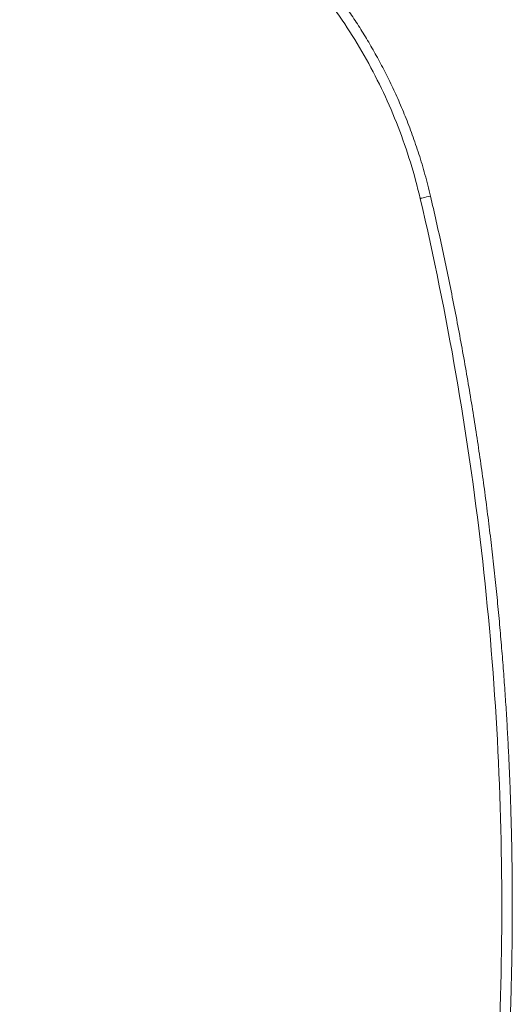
# Model space of a CAD drawing. Header units: millimetres. Extents: x 0 to 420, y 0 to 297.
# Tile 19 of 104: x 111 to 123, y 72 to 96. Entities that reach past the tile are written whole.
import ezdxf

# ---------------------------------------------------------------- set-up
doc = ezdxf.new("R2010")
doc.units = ezdxf.units.MM

msp = doc.modelspace()

# ---------------------------------------------------------------- linework, layer by layer
at = {"color": 7, "linetype": 'Continuous', "lineweight": 15, "flags": 128}
msp.add_lwpolyline([(120.9289268, 91.61119664), (120.8814368, 91.60008783), (120.83576847, 91.58941859), (120.79368014, 91.57957638), (120.75679231, 91.57095606), (120.72651688, 91.563878), (120.70402358, 91.55861789), (120.69016922, 91.55537689), (120.68549026, 91.55428166)], dxfattribs=at)
at = {"color": 7, "linetype": 'Continuous', "lineweight": 15}
for points, knots in [([(111.229506, 101.3106124), (111.31342901, 101.29051733), (111.47943561, 101.25076764), (111.7242898, 101.1856894), (111.96282497, 101.11766471), (112.19527495, 101.04643586), (112.42199201, 100.97227892), (112.64328872, 100.89532681), (112.85947973, 100.81574672), (113.07086652, 100.73368975), (113.27772817, 100.64933136), (113.4802633, 100.56275674), (113.67861696, 100.47402768), (113.87292308, 100.38321834), (114.06331194, 100.29039954), (114.24991152, 100.19564148), (114.43284725, 100.09901318), (114.61224187, 100.00058221), (114.78821465, 99.90041735), (114.96087397, 99.79858456), (115.130302, 99.69512285), (115.2965758, 99.59007671), (115.45977001, 99.48348969), (115.61995806, 99.37540502), (115.77721203, 99.26586529), (115.93160279, 99.15491274), (116.08319961, 99.0425886), (116.23207083, 98.92893587), (116.37827663, 98.81399257), (116.52185804, 98.69777876), (116.66285566, 98.5803188), (116.80130887, 98.46163641), (116.93725669, 98.34175548), (117.07073765, 98.22069974), (117.2017897, 98.09849302), (117.33045074, 97.97515864), (117.50187471, 97.80627098), (117.71448868, 97.58787124), (117.96545175, 97.31497653), (118.21145215, 97.0315263), (118.45227037, 96.7371736), (118.68772177, 96.43156657), (118.91752818, 96.11422485), (119.14129033, 95.7845314), (119.35863179, 95.44185372), (119.56917945, 95.08552037), (119.77254188, 94.7147448), (119.96807356, 94.32849239), (120.15516758, 93.9256634), (120.33318344, 93.50504287), (120.5016872, 93.06508704), (120.65873908, 92.603303), (120.80460529, 92.1173641), (120.88688908, 91.78235158), (120.92892787, 91.61119369)], [0, 0, 0, 0, 0.0179165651, 0.0354404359, 0.0525980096, 0.0694146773, 0.0859147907, 0.1021216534, 0.118057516, 0.1337435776, 0.1491994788, 0.164439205, 0.1794736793, 0.1943134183, 0.2089685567, 0.2234488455, 0.2377636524, 0.2519219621, 0.2659323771, 0.279802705, 0.2935394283, 0.3071486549, 0.3206362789, 0.3340079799, 0.3472692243, 0.3604252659, 0.3734811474, 0.3864417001, 0.3993113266, 0.4120938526, 0.4247929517, 0.4374121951, 0.4499550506, 0.4624248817, 0.4748249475, 0.4871584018, 0.4994282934, 0.524787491, 0.5504336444, 0.5763949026, 0.6027013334, 0.6293850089, 0.6564831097, 0.6840394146, 0.71210173, 0.7407217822, 0.769959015, 0.7998879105, 0.830591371, 0.8621593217, 0.894700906, 0.9283852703, 0.9634120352, 1, 1, 1, 1]), ([(111.1725969, 101.06717584), (111.75262925, 100.93157904), (112.31634474, 100.7571421), (113.41239544, 100.33376818), (113.94473968, 100.08481907), (114.71934489, 99.65457658), (114.97420334, 99.50122708), (115.47270341, 99.17689512), (115.71489222, 99.00692877), (116.42082007, 98.47423076), (116.86401632, 98.08880597), (117.48801955, 97.46560776), (117.68919792, 97.25033813), (118.07766884, 96.80445955), (118.26564279, 96.57291807), (118.80246121, 95.86212604), (119.12366211, 95.36833567), (119.69511187, 94.34220312), (119.9453577, 93.8098593), (120.37312914, 92.70565913), (120.55023485, 92.13286029), (120.68549138, 91.55428435)], [0, 0, 0, 0, 0.125, 0.125, 0.25, 0.25, 0.3125, 0.3125, 0.375, 0.375, 0.5, 0.5, 0.5625, 0.5625, 0.625, 0.625, 0.75, 0.75, 0.875, 0.875, 1, 1, 1, 1]), ([(120.68549138, 91.55428435), (121.3318612, 88.78936019), (121.81597284, 86.00100471), (122.30115488, 81.78375065), (122.42261907, 80.37219379), (122.5842165, 77.53735303), (122.62381695, 76.12338032), (122.62142396, 71.89214914), (122.45863797, 69.08529788), (121.81384813, 63.49926025), (121.33185843, 60.72004303), (120.68549138, 57.95513074)], [0, 0, 0, 0, 0.25, 0.25, 0.375, 0.375, 0.5, 0.5, 0.75, 0.75, 1, 1, 1, 1]), ([(120.92892787, 91.61119369), (120.97474525, 91.41309007), (121.06661349, 91.01587324), (121.19848137, 90.41729691), (121.32625699, 89.81522497), (121.44930994, 89.2101194), (121.5675979, 88.60257448), (121.68094699, 87.99316416), (121.7892198, 87.38261493), (121.89228793, 86.77184762), (121.9900194, 86.16193712), (122.08229603, 85.55395788), (122.16902867, 84.94891602), (122.25015334, 84.34775101), (122.32563454, 83.75135215), (122.39543131, 83.16065116), (122.45966373, 82.57667314), (122.51847372, 82.00049113), (122.57199772, 81.43311821), (122.62038208, 80.87546844), (122.66378001, 80.32836106), (122.70235025, 79.79252511), (122.7362618, 79.2686007), (122.76567556, 78.7571168), (122.79086999, 78.25849493), (122.81214377, 77.77305519), (122.82977607, 77.30105019), (122.84403735, 76.84268244), (122.85518005, 76.39810741), (122.86346586, 75.96743663), (122.86907243, 75.55074059), (122.87242576, 75.14805164), (122.87283171, 74.88426383), (122.87303109, 74.75470755)], [0, 0, 0, 0, 0.0358703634, 0.071923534, 0.1081268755, 0.1444482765, 0.1808555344, 0.2173169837, 0.2537986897, 0.2902435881, 0.3265864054, 0.3627661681, 0.3987261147, 0.4344135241, 0.4697795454, 0.5047766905, 0.5393445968, 0.5734210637, 0.6069497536, 0.6398799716, 0.6721664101, 0.7037688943, 0.7346521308, 0.7647860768, 0.7941496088, 0.8227270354, 0.8505055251, 0.8774749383, 0.9036276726, 0.928958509, 0.9534644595, 0.9771446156, 1, 1, 1, 1]), ([(122.87303109, 74.75470755), (122.87254196, 74.55190122), (122.8715366, 74.13504867), (122.86313767, 73.49296714), (122.84875238, 72.81737459), (122.82698065, 72.10859568), (122.79701568, 71.3672032), (122.75780759, 70.59405316), (122.70823645, 69.79042802), (122.64752366, 68.95813133), (122.57509169, 68.09954887), (122.49035417, 67.21763031), (122.39279933, 66.31585477), (122.28183695, 65.39798405), (122.1572388, 64.46769844), (122.01923155, 63.52850523), (121.86808583, 62.5840248), (121.70420082, 61.63810722), (121.52807723, 60.69421389), (121.33997767, 59.75525169), (121.14158085, 58.82319434), (120.99964452, 58.20581637), (120.92892787, 57.8982214)], [0, 0, 0, 0, 0.0357776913, 0.0735382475, 0.1132794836, 0.1549871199, 0.1986334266, 0.2441758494, 0.2915539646, 0.3406703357, 0.3913912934, 0.4435542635, 0.496965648, 0.5514009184, 0.6066536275, 0.6625415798, 0.7188620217, 0.7753881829, 0.8318957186, 0.8882464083, 0.9443212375, 1, 1, 1, 1])]:
    msp.add_open_spline(points, degree=3, knots=knots, dxfattribs=at)

doc.saveas('drawing.dxf')
